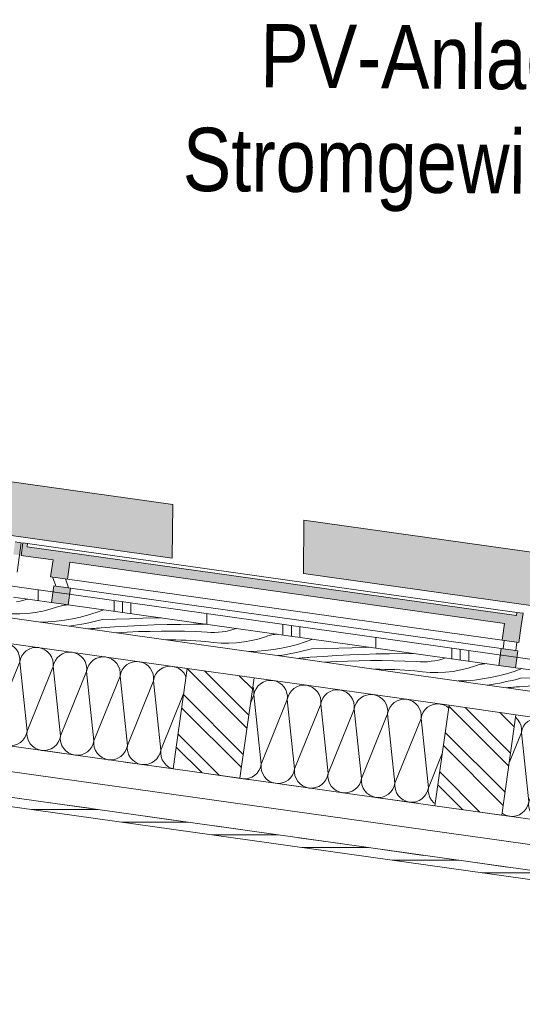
# Model space of a CAD drawing. Header units: metres. Extents: x 0 to 334, y 0 to 60.
# Tile 66 of 72: x 114.47 to 115.66, y 16.48 to 18.81. Entities that reach past the tile are written whole.
import ezdxf

# ---------------------------------------------------------------- set-up
doc = ezdxf.new("R2010")
doc.units = ezdxf.units.M
doc.header["$MEASUREMENT"] = 0
doc.linetypes.add('Strichlinie eng', pattern=[0.115, 0.075, -0.04])
for name, color, linetype in [('Neubau_0', 7, 'Continuous'), ('Neubau_24 Dachhaut', 7, 'Continuous'), ('Neubau_25 Dachsparren', 7, 'Continuous'), ('Neubau_70 Entwässerung_Regenwasser', 7, 'Continuous'), ('Neubau_90 Allgemein Beschriftung', 7, 'Continuous'), ('Neubau_@RL_500 Einrichtung', 7, 'Continuous')]:
    doc.layers.add(name, color=color, linetype=linetype)
doc.styles.add('ERSTELLTER_STIL_1', font='ARIALN.TTF')
pattern_1 = [(90, (111.53342, 12.92067), (-0.4, 0), []), (90, (111.51342, 12.92067), (-0.4, 0), []), (90, (111.49342, 12.92067), (-0.4, 0), []), (90, (111.71342, 13.92067), (-0.2, 0), [])]
pattern_2 = [(135, (111.51342, 12.92067), (0.053033, 0.053033), []), (135, (111.495744, 12.90299), (0.053033, 0.053033), [])]

# ---------------------------------------------------------------- blocks, each defined once
blk = doc.blocks.new('*X50', base_point=(111.5134, 12.9207))
at = {"layer": 'Neubau_24 Dachhaut', "color": 8, "linetype": 'Continuous', "lineweight": 9}
for p, q in [((114.4066, 17.3275), (114.403, 17.3242)), ((114.4133, 17.3316), (114.4066, 17.3275)), ((114.4207, 17.3343), (114.4133, 17.3316)), ((114.4284, 17.3355), (114.4207, 17.3343)), ((114.4362, 17.3352), (114.4284, 17.3355)), ((114.4439, 17.3333), (114.4362, 17.3352)), ((114.451, 17.33), (114.4439, 17.3333)), ((114.4573, 17.3254), (114.451, 17.33)), ((114.4626, 17.3196), (114.4573, 17.3254)), ((114.4667, 17.3129), (114.4626, 17.3196)), ((114.4858, 17.3164), (114.4801, 17.3111)), ((114.4925, 17.3204), (114.4858, 17.3164)), ((114.4999, 17.3231), (114.4925, 17.3204)), ((114.5076, 17.3244), (114.4999, 17.3231)), ((114.5155, 17.324), (114.5076, 17.3244)), ((114.5231, 17.3222), (114.5155, 17.324)), ((114.5302, 17.3189), (114.5231, 17.3222)), ((114.5365, 17.3143), (114.5302, 17.3189)), ((114.5418, 17.3085), (114.5365, 17.3143)), ((114.5869, 17.3132), (114.5791, 17.312)), ((114.5947, 17.3129), (114.5869, 17.3132)), ((114.4703, 17.29), (114.4084, 17.1371)), ((114.4694, 17.3056), (114.4667, 17.3129)), ((114.4706, 17.2978), (114.4694, 17.3056)), ((114.4703, 17.29), (114.4706, 17.2978)), ((114.4721, 17.2976), (114.4703, 17.29)), ((114.4703, 17.29), (114.4876, 17.126)), ((114.4754, 17.3047), (114.4721, 17.2976)), ((114.4801, 17.3111), (114.4754, 17.3047)), ((114.5459, 17.3018), (114.5418, 17.3085)), ((114.5486, 17.2944), (114.5459, 17.3018)), ((114.5498, 17.2867), (114.5486, 17.2944)), ((114.5547, 17.2936), (114.5514, 17.2865)), ((114.5593, 17.2999), (114.5547, 17.2936)), ((114.565, 17.3052), (114.5593, 17.2999)), ((114.5717, 17.3093), (114.565, 17.3052)), ((114.5791, 17.312), (114.5717, 17.3093)), ((114.6023, 17.3111), (114.5947, 17.3129)), ((114.6094, 17.3078), (114.6023, 17.3111)), ((114.6158, 17.3031), (114.6094, 17.3078)), ((114.6211, 17.2974), (114.6158, 17.3031)), ((114.6251, 17.2907), (114.6211, 17.2974)), ((114.6278, 17.2833), (114.6251, 17.2907)), ((114.6443, 17.2941), (114.6385, 17.2888)), ((114.651, 17.2982), (114.6443, 17.2941)), ((114.6583, 17.3009), (114.651, 17.2982)), ((114.6661, 17.3021), (114.6583, 17.3009)), ((114.6739, 17.3018), (114.6661, 17.3021)), ((114.6815, 17.2999), (114.6739, 17.3018)), ((114.6886, 17.2966), (114.6815, 17.2999)), ((114.695, 17.292), (114.6886, 17.2966)), ((114.7003, 17.2862), (114.695, 17.292)), ((114.7375, 17.2897), (114.7302, 17.287)), ((114.7453, 17.291), (114.7375, 17.2897)), ((114.7531, 17.2906), (114.7453, 17.291)), ((114.7608, 17.2888), (114.7531, 17.2906)), ((114.5495, 17.2789), (114.4876, 17.126)), ((114.5495, 17.2789), (114.5498, 17.2867)), ((114.5514, 17.2865), (114.5495, 17.2789)), ((114.5495, 17.2789), (114.5669, 17.1148)), ((114.6287, 17.2677), (114.5669, 17.1148)), ((114.6291, 17.2756), (114.6278, 17.2833)), ((114.6287, 17.2677), (114.6291, 17.2756)), ((114.6306, 17.2753), (114.6287, 17.2677)), ((114.6287, 17.2677), (114.6461, 17.1037)), ((114.6339, 17.2825), (114.6306, 17.2753)), ((114.6385, 17.2888), (114.6339, 17.2825)), ((114.7044, 17.2795), (114.7003, 17.2862)), ((114.7071, 17.2722), (114.7044, 17.2795)), ((114.7083, 17.2644), (114.7071, 17.2722)), ((114.7131, 17.2713), (114.7098, 17.2642)), ((114.7177, 17.2777), (114.7131, 17.2713)), ((114.7235, 17.283), (114.7177, 17.2777)), ((114.7302, 17.287), (114.7235, 17.283)), ((114.7679, 17.2855), (114.7608, 17.2888)), ((114.7742, 17.2809), (114.7679, 17.2855)), ((114.7795, 17.2751), (114.7742, 17.2809)), ((114.7836, 17.2684), (114.7795, 17.2751)), ((114.7863, 17.261), (114.7836, 17.2684)), ((114.7969, 17.2665), (114.7923, 17.2602)), ((114.8027, 17.2718), (114.7969, 17.2665)), ((114.8094, 17.2759), (114.8027, 17.2718)), ((114.8168, 17.2786), (114.8094, 17.2759)), ((114.8245, 17.2798), (114.8168, 17.2786)), ((114.8324, 17.2795), (114.8245, 17.2798)), ((114.84, 17.2776), (114.8324, 17.2795)), ((114.8471, 17.2744), (114.84, 17.2776)), ((114.8534, 17.2697), (114.8471, 17.2744)), ((114.8587, 17.264), (114.8534, 17.2697)), ((114.3948, 17.2659), (114.4084, 17.1371)), ((114.708, 17.2566), (114.6461, 17.1037)), ((114.708, 17.2566), (114.7083, 17.2644)), ((114.7098, 17.2642), (114.708, 17.2566)), ((114.708, 17.2566), (114.7253, 17.0926)), ((114.7872, 17.2455), (114.7253, 17.0926)), ((114.7875, 17.2533), (114.7863, 17.261)), ((114.7872, 17.2455), (114.7875, 17.2533)), ((114.789, 17.2531), (114.7872, 17.2455)), ((114.7872, 17.2455), (114.8045, 17.0814)), ((114.7923, 17.2602), (114.789, 17.2531)), ((114.8628, 17.2573), (114.8587, 17.264)), ((114.864, 17.254), (114.8628, 17.2573)), ((114.8585, 17.2148), (114.8045, 17.0814)), ((114.4033, 17.1224), (114.4066, 17.1295)), ((114.4066, 17.1295), (114.4084, 17.1371)), ((114.4084, 17.1371), (114.4081, 17.1293)), ((114.4081, 17.1293), (114.4093, 17.1215)), ((114.3719, 17.1029), (114.3788, 17.104)), ((114.3788, 17.104), (114.3862, 17.1067)), ((114.3862, 17.1067), (114.3929, 17.1107)), ((114.3929, 17.1107), (114.3986, 17.116)), ((114.3986, 17.116), (114.4033, 17.1224)), ((114.4093, 17.1215), (114.412, 17.1142)), ((114.412, 17.1142), (114.4161, 17.1075)), ((114.4161, 17.1075), (114.4214, 17.1017)), ((114.4721, 17.0996), (114.4779, 17.1049)), ((114.4779, 17.1049), (114.4825, 17.1112)), ((114.4825, 17.1112), (114.4858, 17.1184)), ((114.4858, 17.1184), (114.4876, 17.126)), ((114.4876, 17.126), (114.4873, 17.1181)), ((114.4873, 17.1181), (114.4885, 17.1104)), ((114.4885, 17.1104), (114.4912, 17.103)), ((114.5617, 17.1001), (114.565, 17.1072)), ((114.565, 17.1072), (114.5669, 17.1148)), ((114.5669, 17.1148), (114.5665, 17.107)), ((114.5665, 17.107), (114.5677, 17.0993)), ((114.6442, 17.0961), (114.6461, 17.1037)), ((114.6461, 17.1037), (114.6458, 17.0959)), ((114.4214, 17.1017), (114.4277, 17.0971)), ((114.4277, 17.0971), (114.4348, 17.0938)), ((114.4348, 17.0938), (114.4425, 17.0919)), ((114.4425, 17.0919), (114.4503, 17.0916)), ((114.4503, 17.0916), (114.458, 17.0928)), ((114.458, 17.0928), (114.4654, 17.0955)), ((114.4654, 17.0955), (114.4721, 17.0996)), ((114.4912, 17.103), (114.4953, 17.0963)), ((114.4953, 17.0963), (114.5006, 17.0906)), ((114.5006, 17.0906), (114.5069, 17.0859)), ((114.5069, 17.0859), (114.5141, 17.0826)), ((114.5141, 17.0826), (114.5217, 17.0808)), ((114.5217, 17.0808), (114.5295, 17.0805)), ((114.5295, 17.0805), (114.5373, 17.0817)), ((114.5373, 17.0817), (114.5446, 17.0844)), ((114.5446, 17.0844), (114.5513, 17.0885)), ((114.5513, 17.0885), (114.5571, 17.0938)), ((114.5571, 17.0938), (114.5617, 17.1001)), ((114.5677, 17.0993), (114.5704, 17.0919)), ((114.5704, 17.0919), (114.5745, 17.0852)), ((114.5745, 17.0852), (114.5798, 17.0794)), ((114.6305, 17.0773), (114.6363, 17.0826)), ((114.6363, 17.0826), (114.6409, 17.089)), ((114.6409, 17.089), (114.6442, 17.0961)), ((114.6458, 17.0959), (114.647, 17.0881)), ((114.647, 17.0881), (114.6497, 17.0808)), ((114.6497, 17.0808), (114.6537, 17.0741)), ((114.7202, 17.0778), (114.7234, 17.085)), ((114.7234, 17.085), (114.7253, 17.0926)), ((114.7253, 17.0926), (114.725, 17.0847)), ((114.725, 17.0847), (114.7262, 17.077)), ((114.8027, 17.0738), (114.8045, 17.0814)), ((114.8045, 17.0814), (114.8042, 17.0736)), ((114.5798, 17.0794), (114.5862, 17.0748)), ((114.5862, 17.0748), (114.5933, 17.0715)), ((114.5933, 17.0715), (114.6009, 17.0697)), ((114.6009, 17.0697), (114.6087, 17.0693)), ((114.6087, 17.0693), (114.6165, 17.0706)), ((114.6165, 17.0706), (114.6238, 17.0732)), ((114.6238, 17.0732), (114.6305, 17.0773)), ((114.6537, 17.0741), (114.6591, 17.0683)), ((114.6591, 17.0683), (114.6654, 17.0637)), ((114.6654, 17.0637), (114.6725, 17.0604)), ((114.6725, 17.0604), (114.6801, 17.0585)), ((114.6801, 17.0585), (114.688, 17.0582)), ((114.688, 17.0582), (114.6957, 17.0594)), ((114.6957, 17.0594), (114.7031, 17.0621)), ((114.7031, 17.0621), (114.7098, 17.0662)), ((114.7098, 17.0662), (114.7155, 17.0715)), ((114.7155, 17.0715), (114.7202, 17.0778)), ((114.7262, 17.077), (114.7289, 17.0696)), ((114.7289, 17.0696), (114.733, 17.0629)), ((114.733, 17.0629), (114.7383, 17.0572)), ((114.7383, 17.0572), (114.7446, 17.0525)), ((114.789, 17.0551), (114.7947, 17.0604)), ((114.7947, 17.0604), (114.7994, 17.0667)), ((114.7994, 17.0667), (114.8027, 17.0738)), ((114.8042, 17.0736), (114.8054, 17.0659)), ((114.8054, 17.0659), (114.8081, 17.0585)), ((114.8081, 17.0585), (114.8122, 17.0518)), ((114.7446, 17.0525), (114.7517, 17.0492)), ((114.7517, 17.0492), (114.7593, 17.0474)), ((114.7593, 17.0474), (114.7672, 17.0471)), ((114.7672, 17.0471), (114.7749, 17.0483)), ((114.7749, 17.0483), (114.7823, 17.051)), ((114.7823, 17.051), (114.789, 17.0551)), ((114.8122, 17.0518), (114.8175, 17.046)), ((114.8175, 17.046), (114.8238, 17.0414)), ((114.8238, 17.0414), (114.8309, 17.0381)), ((114.8309, 17.0381), (114.8336, 17.0375))]:
    blk.add_line(p, q, dxfattribs=at)
blk = doc.blocks.new('*X51', base_point=(111.5134, 12.9207))
at = {"layer": 'Neubau_24 Dachhaut', "color": 8, "linetype": 'Continuous', "lineweight": 9}
for p, q in [((115.0544, 17.2452), (115.0471, 17.2425)), ((115.0622, 17.2464), (115.0544, 17.2452)), ((115.07, 17.2461), (115.0622, 17.2464)), ((115.0776, 17.2442), (115.07, 17.2461)), ((115.0848, 17.2409), (115.0776, 17.2442)), ((115.024, 17.2276), (115.0224, 17.2317)), ((115.0252, 17.2199), (115.024, 17.2276)), ((115.0248, 17.2121), (115.0252, 17.2199)), ((115.03, 17.2268), (115.0267, 17.2197)), ((115.0346, 17.2331), (115.03, 17.2268)), ((115.0404, 17.2384), (115.0346, 17.2331)), ((115.0471, 17.2425), (115.0404, 17.2384)), ((115.0911, 17.2363), (115.0848, 17.2409)), ((115.0964, 17.2306), (115.0911, 17.2363)), ((115.1005, 17.2239), (115.0964, 17.2306)), ((115.1032, 17.2165), (115.1005, 17.2239)), ((115.1138, 17.222), (115.1092, 17.2157)), ((115.1196, 17.2273), (115.1138, 17.222)), ((115.1263, 17.2314), (115.1196, 17.2273)), ((115.1337, 17.2341), (115.1263, 17.2314)), ((115.1414, 17.2353), (115.1337, 17.2341)), ((115.1492, 17.235), (115.1414, 17.2353)), ((115.1569, 17.2331), (115.1492, 17.235)), ((115.164, 17.2298), (115.1569, 17.2331)), ((115.1703, 17.2252), (115.164, 17.2298)), ((115.1756, 17.2194), (115.1703, 17.2252)), ((115.2055, 17.2202), (115.1988, 17.2162)), ((115.2129, 17.2229), (115.2055, 17.2202)), ((115.2206, 17.2242), (115.2129, 17.2229)), ((115.2285, 17.2238), (115.2206, 17.2242)), ((115.2361, 17.222), (115.2285, 17.2238)), ((115.2432, 17.2187), (115.2361, 17.222)), ((115.0248, 17.2121), (115.0169, 17.1925)), ((115.0267, 17.2197), (115.0248, 17.2121)), ((115.0248, 17.2121), (115.0422, 17.048)), ((115.1041, 17.2009), (115.0422, 17.048)), ((115.1044, 17.2088), (115.1032, 17.2165)), ((115.1041, 17.2009), (115.1044, 17.2088)), ((115.1059, 17.2085), (115.1041, 17.2009)), ((115.1041, 17.2009), (115.1214, 17.0369)), ((115.1092, 17.2157), (115.1059, 17.2085)), ((115.1797, 17.2127), (115.1756, 17.2194)), ((115.1824, 17.2054), (115.1797, 17.2127)), ((115.1836, 17.1976), (115.1824, 17.2054)), ((115.1833, 17.1898), (115.1836, 17.1976)), ((115.1851, 17.1974), (115.1833, 17.1898)), ((115.1884, 17.2045), (115.1851, 17.1974)), ((115.1931, 17.2109), (115.1884, 17.2045)), ((115.1988, 17.2162), (115.1931, 17.2109)), ((115.2495, 17.2141), (115.2432, 17.2187)), ((115.2548, 17.2083), (115.2495, 17.2141)), ((115.2589, 17.2016), (115.2548, 17.2083)), ((115.2616, 17.1942), (115.2589, 17.2016)), ((115.2723, 17.1997), (115.2676, 17.1934)), ((115.278, 17.205), (115.2723, 17.1997)), ((115.2847, 17.2091), (115.278, 17.205)), ((115.2921, 17.2118), (115.2847, 17.2091)), ((115.2998, 17.213), (115.2921, 17.2118)), ((115.3077, 17.2127), (115.2998, 17.213)), ((115.3153, 17.2108), (115.3077, 17.2127)), ((115.3224, 17.2075), (115.3153, 17.2108)), ((115.3287, 17.2029), (115.3224, 17.2075)), ((115.3341, 17.1972), (115.3287, 17.2029)), ((115.3381, 17.1905), (115.3341, 17.1972)), ((115.364, 17.198), (115.3573, 17.1939)), ((115.3713, 17.2007), (115.364, 17.198)), ((115.3791, 17.2019), (115.3713, 17.2007)), ((115.3869, 17.2016), (115.3791, 17.2019)), ((115.3945, 17.1997), (115.3869, 17.2016)), ((115.4016, 17.1964), (115.3945, 17.1997)), ((115.1833, 17.1898), (115.1214, 17.0369)), ((115.1833, 17.1898), (115.2006, 17.0258)), ((115.2625, 17.1786), (115.2006, 17.0258)), ((115.2628, 17.1865), (115.2616, 17.1942)), ((115.2625, 17.1786), (115.2628, 17.1865)), ((115.2644, 17.1863), (115.2625, 17.1786)), ((115.2625, 17.1786), (115.2798, 17.0146)), ((115.2676, 17.1934), (115.2644, 17.1863)), ((115.3408, 17.1831), (115.3381, 17.1905)), ((115.3421, 17.1754), (115.3408, 17.1831)), ((115.3417, 17.1675), (115.3421, 17.1754)), ((115.3436, 17.1751), (115.3417, 17.1675)), ((115.3469, 17.1823), (115.3436, 17.1751)), ((115.3515, 17.1886), (115.3469, 17.1823)), ((115.3573, 17.1939), (115.3515, 17.1886)), ((115.408, 17.1918), (115.4016, 17.1964)), ((115.4133, 17.186), (115.408, 17.1918)), ((115.4174, 17.1793), (115.4133, 17.186)), ((115.4201, 17.172), (115.4174, 17.1793)), ((115.4307, 17.1774), (115.4261, 17.1711)), ((115.4365, 17.1828), (115.4307, 17.1774)), ((115.4432, 17.1868), (115.4365, 17.1828)), ((115.4505, 17.1895), (115.4432, 17.1868)), ((115.4583, 17.1908), (115.4505, 17.1895)), ((115.4661, 17.1904), (115.4583, 17.1908)), ((115.4737, 17.1886), (115.4661, 17.1904)), ((115.4809, 17.1853), (115.4737, 17.1886)), ((115.4862, 17.1813), (115.4809, 17.1853)), ((115.3417, 17.1675), (115.2798, 17.0146)), ((115.3417, 17.1675), (115.3591, 17.0035)), ((115.4209, 17.1564), (115.3591, 17.0035)), ((115.4213, 17.1642), (115.4201, 17.172)), ((115.4209, 17.1564), (115.4213, 17.1642)), ((115.4228, 17.164), (115.4209, 17.1564)), ((115.4209, 17.1564), (115.4383, 16.9924)), ((115.4261, 17.1711), (115.4228, 17.164)), ((115.4711, 17.0734), (115.4383, 16.9924)), ((115.037, 17.0333), (115.0403, 17.0404)), ((115.0403, 17.0404), (115.0422, 17.048)), ((115.0422, 17.048), (115.0419, 17.0402)), ((115.0419, 17.0402), (115.0431, 17.0325)), ((115.1196, 17.0293), (115.1214, 17.0369)), ((115.1214, 17.0369), (115.1211, 17.0291)), ((114.992, 17.0152), (114.997, 17.014)), ((114.997, 17.014), (115.0048, 17.0137)), ((115.0048, 17.0137), (115.0126, 17.0149)), ((115.0126, 17.0149), (115.0199, 17.0176)), ((115.0199, 17.0176), (115.0266, 17.0217)), ((115.0266, 17.0217), (115.0324, 17.027)), ((115.0324, 17.027), (115.037, 17.0333)), ((115.0431, 17.0325), (115.0458, 17.0251)), ((115.0458, 17.0251), (115.0498, 17.0184)), ((115.0498, 17.0184), (115.0552, 17.0126)), ((115.0552, 17.0126), (115.0615, 17.008)), ((115.0992, 17.0064), (115.1059, 17.0105)), ((115.1059, 17.0105), (115.1116, 17.0158)), ((115.1116, 17.0158), (115.1163, 17.0222)), ((115.1163, 17.0222), (115.1196, 17.0293)), ((115.1211, 17.0291), (115.1223, 17.0213)), ((115.1223, 17.0213), (115.125, 17.014)), ((115.125, 17.014), (115.1291, 17.0073)), ((115.1909, 17.0047), (115.1955, 17.011)), ((115.1955, 17.011), (115.1988, 17.0182)), ((115.1988, 17.0182), (115.2006, 17.0258)), ((115.2006, 17.0258), (115.2003, 17.0179)), ((115.2003, 17.0179), (115.2015, 17.0102)), ((115.2015, 17.0102), (115.2042, 17.0028)), ((115.278, 17.007), (115.2798, 17.0146)), ((115.2798, 17.0146), (115.2795, 17.0068)), ((115.0615, 17.008), (115.0686, 17.0047)), ((115.0686, 17.0047), (115.0762, 17.0029)), ((115.0762, 17.0029), (115.0841, 17.0025)), ((115.0841, 17.0025), (115.0918, 17.0037)), ((115.0918, 17.0037), (115.0992, 17.0064)), ((115.1291, 17.0073), (115.1344, 17.0015)), ((115.1344, 17.0015), (115.1407, 16.9969)), ((115.1407, 16.9969), (115.1478, 16.9936)), ((115.1478, 16.9936), (115.1554, 16.9917)), ((115.1554, 16.9917), (115.1633, 16.9914)), ((115.1633, 16.9914), (115.171, 16.9926)), ((115.171, 16.9926), (115.1784, 16.9953)), ((115.1784, 16.9953), (115.1851, 16.9994)), ((115.1851, 16.9994), (115.1909, 17.0047)), ((115.2042, 17.0028), (115.2083, 16.9961)), ((115.2083, 16.9961), (115.2136, 16.9904)), ((115.2136, 16.9904), (115.2199, 16.9857)), ((115.2576, 16.9842), (115.2643, 16.9883)), ((115.2643, 16.9883), (115.2701, 16.9936)), ((115.2701, 16.9936), (115.2747, 16.9999)), ((115.2747, 16.9999), (115.278, 17.007)), ((115.2795, 17.0068), (115.2807, 16.9991)), ((115.2807, 16.9991), (115.2834, 16.9917)), ((115.2834, 16.9917), (115.2875, 16.985)), ((115.3493, 16.9824), (115.3539, 16.9888)), ((115.3539, 16.9888), (115.3572, 16.9959)), ((115.3572, 16.9959), (115.3591, 17.0035)), ((115.3591, 17.0035), (115.3587, 16.9957)), ((115.3587, 16.9957), (115.36, 16.9879)), ((115.36, 16.9879), (115.3627, 16.9806)), ((115.4364, 16.9848), (115.4383, 16.9924)), ((115.4383, 16.9924), (115.438, 16.9845)), ((115.2199, 16.9857), (115.227, 16.9824)), ((115.227, 16.9824), (115.2347, 16.9806)), ((115.2347, 16.9806), (115.2425, 16.9803)), ((115.2425, 16.9803), (115.2503, 16.9815)), ((115.2503, 16.9815), (115.2576, 16.9842)), ((115.2875, 16.985), (115.2928, 16.9792)), ((115.2928, 16.9792), (115.2992, 16.9746)), ((115.2992, 16.9746), (115.3063, 16.9713)), ((115.3063, 16.9713), (115.3139, 16.9695)), ((115.3139, 16.9695), (115.3217, 16.9691)), ((115.3217, 16.9691), (115.3295, 16.9703)), ((115.3295, 16.9703), (115.3368, 16.973)), ((115.3368, 16.973), (115.3435, 16.9771)), ((115.3435, 16.9771), (115.3493, 16.9824)), ((115.3627, 16.9806), (115.3667, 16.9739)), ((115.3667, 16.9739), (115.372, 16.9681)), ((115.372, 16.9681), (115.3784, 16.9635)), ((115.3784, 16.9635), (115.3855, 16.9602)), ((115.4161, 16.9619), (115.4228, 16.966)), ((115.4228, 16.966), (115.4285, 16.9713)), ((115.4285, 16.9713), (115.4331, 16.9776)), ((115.4331, 16.9776), (115.4364, 16.9848)), ((115.438, 16.9845), (115.4392, 16.9768)), ((115.4392, 16.9768), (115.4419, 16.9694)), ((115.4419, 16.9694), (115.446, 16.9627)), ((115.3855, 16.9602), (115.3931, 16.9583)), ((115.3931, 16.9583), (115.4009, 16.958)), ((115.4009, 16.958), (115.4087, 16.9592)), ((115.4087, 16.9592), (115.4161, 16.9619)), ((115.446, 16.9627), (115.4513, 16.957)), ((115.4513, 16.957), (115.4544, 16.9547))]:
    blk.add_line(p, q, dxfattribs=at)
blk = doc.blocks.new('*X52', base_point=(111.5134, 12.9207))
at = {"layer": 'Neubau_24 Dachhaut', "color": 8, "linetype": 'Continuous', "lineweight": 9}
for p, q in [((115.6456, 17.1584), (115.6447, 17.1591)), ((115.6509, 17.1526), (115.6456, 17.1584)), ((115.655, 17.1459), (115.6509, 17.1526)), ((115.6808, 17.1534), (115.6741, 17.1494)), ((115.6882, 17.1561), (115.6808, 17.1534)), ((115.696, 17.1573), (115.6882, 17.1561)), ((115.7038, 17.157), (115.696, 17.1573)), ((115.7114, 17.1552), (115.7038, 17.157)), ((115.7185, 17.1519), (115.7114, 17.1552)), ((115.7249, 17.1473), (115.7185, 17.1519)), ((115.6577, 17.1386), (115.655, 17.1459)), ((115.6589, 17.1308), (115.6577, 17.1386)), ((115.6586, 17.123), (115.6589, 17.1308)), ((115.6605, 17.1306), (115.6586, 17.123)), ((115.6638, 17.1377), (115.6605, 17.1306)), ((115.6684, 17.144), (115.6638, 17.1377)), ((115.6741, 17.1494), (115.6684, 17.144)), ((115.7302, 17.1415), (115.7249, 17.1473)), ((115.7342, 17.1348), (115.7302, 17.1415)), ((115.7369, 17.1274), (115.7342, 17.1348)), ((115.7382, 17.1197), (115.7369, 17.1274)), ((115.743, 17.1266), (115.7397, 17.1195)), ((115.7476, 17.1329), (115.743, 17.1266)), ((115.7534, 17.1382), (115.7476, 17.1329)), ((115.7601, 17.1423), (115.7534, 17.1382)), ((115.7674, 17.145), (115.7601, 17.1423)), ((115.7752, 17.1462), (115.7674, 17.145)), ((115.783, 17.1459), (115.7752, 17.1462)), ((115.7906, 17.144), (115.783, 17.1459)), ((115.7977, 17.1407), (115.7906, 17.144)), ((115.8041, 17.1361), (115.7977, 17.1407)), ((115.8094, 17.1304), (115.8041, 17.1361)), ((115.8135, 17.1237), (115.8094, 17.1304)), ((115.8326, 17.1271), (115.8268, 17.1218)), ((115.8393, 17.1312), (115.8326, 17.1271)), ((115.8466, 17.1339), (115.8393, 17.1312)), ((115.8544, 17.1351), (115.8466, 17.1339)), ((115.8622, 17.1348), (115.8544, 17.1351)), ((115.8699, 17.1329), (115.8622, 17.1348)), ((115.877, 17.1296), (115.8699, 17.1329)), ((115.8833, 17.125), (115.877, 17.1296)), ((115.6586, 17.123), (115.6295, 17.0511)), ((115.6586, 17.123), (115.676, 16.959)), ((115.7378, 17.1118), (115.676, 16.959)), ((115.7378, 17.1118), (115.7382, 17.1197)), ((115.7397, 17.1195), (115.7378, 17.1118)), ((115.7378, 17.1118), (115.7552, 16.9478)), ((115.8162, 17.1163), (115.8135, 17.1237)), ((115.8174, 17.1085), (115.8162, 17.1163)), ((115.8171, 17.1007), (115.8174, 17.1085)), ((115.8189, 17.1083), (115.8171, 17.1007)), ((115.8222, 17.1154), (115.8189, 17.1083)), ((115.8268, 17.1218), (115.8222, 17.1154)), ((115.8886, 17.1192), (115.8833, 17.125)), ((115.8927, 17.1125), (115.8886, 17.1192)), ((115.8954, 17.1052), (115.8927, 17.1125)), ((115.8966, 17.0974), (115.8954, 17.1052)), ((115.9014, 17.1043), (115.8981, 17.0972)), ((115.906, 17.1106), (115.9014, 17.1043)), ((115.9118, 17.116), (115.906, 17.1106)), ((115.9185, 17.12), (115.9118, 17.116)), ((115.9259, 17.1227), (115.9185, 17.12)), ((115.9336, 17.1239), (115.9259, 17.1227)), ((115.9415, 17.1236), (115.9336, 17.1239)), ((115.9491, 17.1218), (115.9415, 17.1236)), ((115.9562, 17.1185), (115.9491, 17.1218)), ((115.9625, 17.1139), (115.9562, 17.1185)), ((115.9678, 17.1081), (115.9625, 17.1139)), ((115.9719, 17.1014), (115.9678, 17.1081)), ((115.991, 17.1048), (115.9853, 17.0995)), ((115.9977, 17.1089), (115.991, 17.1048)), ((116.0051, 17.1116), (115.9977, 17.1089)), ((116.0128, 17.1128), (116.0051, 17.1116)), ((116.0207, 17.1125), (116.0128, 17.1128)), ((116.0283, 17.1106), (116.0207, 17.1125)), ((116.0354, 17.1073), (116.0283, 17.1106)), ((116.0417, 17.1027), (116.0354, 17.1073)), ((115.8171, 17.1007), (115.7552, 16.9478)), ((115.8171, 17.1007), (115.8344, 16.9367)), ((115.8963, 17.0896), (115.8344, 16.9367)), ((115.8963, 17.0896), (115.8966, 17.0974)), ((115.8981, 17.0972), (115.8963, 17.0896)), ((115.8963, 17.0896), (115.9136, 16.9256)), ((115.9746, 17.094), (115.9719, 17.1014)), ((115.9758, 17.0863), (115.9746, 17.094)), ((115.9755, 17.0784), (115.9758, 17.0863)), ((115.9773, 17.0861), (115.9755, 17.0784)), ((115.9806, 17.0932), (115.9773, 17.0861)), ((115.9853, 17.0995), (115.9806, 17.0932)), ((116.0471, 17.097), (116.0417, 17.1027)), ((116.0511, 17.0903), (116.0471, 17.097)), ((116.0538, 17.0829), (116.0511, 17.0903)), ((116.055, 17.0751), (116.0538, 17.0829)), ((116.0599, 17.082), (116.0566, 17.0749)), ((116.0645, 17.0884), (116.0599, 17.082)), ((116.0703, 17.0937), (116.0645, 17.0884)), ((116.077, 17.0978), (116.0703, 17.0937)), ((116.0843, 17.1005), (116.077, 17.0978)), ((116.0921, 17.1017), (116.0843, 17.1005)), ((116.0999, 17.1014), (116.0921, 17.1017)), ((116.1072, 17.0996), (116.0999, 17.1014)), ((115.9755, 17.0784), (115.9136, 16.9256)), ((115.9755, 17.0784), (115.9928, 16.9144)), ((116.0547, 17.0673), (115.9928, 16.9144)), ((116.0547, 17.0673), (116.055, 17.0751)), ((116.0566, 17.0749), (116.0547, 17.0673)), ((116.0547, 17.0673), (116.0721, 16.9033)), ((115.6662, 16.9379), (115.6708, 16.9442)), ((115.6708, 16.9442), (115.6741, 16.9513)), ((115.6741, 16.9513), (115.676, 16.959)), ((115.676, 16.959), (115.6756, 16.9511)), ((115.6756, 16.9511), (115.6768, 16.9434)), ((115.6768, 16.9434), (115.6795, 16.936)), ((115.75, 16.9331), (115.7533, 16.9402)), ((115.7533, 16.9402), (115.7552, 16.9478)), ((115.7552, 16.9478), (115.7549, 16.94)), ((115.6128, 16.9324), (115.616, 16.9301)), ((115.616, 16.9301), (115.6232, 16.9268)), ((115.6232, 16.9268), (115.6308, 16.9249)), ((115.6308, 16.9249), (115.6386, 16.9246)), ((115.6386, 16.9246), (115.6464, 16.9258)), ((115.6464, 16.9258), (115.6537, 16.9285)), ((115.6537, 16.9285), (115.6604, 16.9326)), ((115.6604, 16.9326), (115.6662, 16.9379)), ((115.6795, 16.936), (115.6836, 16.9293)), ((115.6836, 16.9293), (115.6889, 16.9236)), ((115.6889, 16.9236), (115.6953, 16.9189)), ((115.6953, 16.9189), (115.7024, 16.9156)), ((115.7256, 16.9147), (115.7329, 16.9174)), ((115.7329, 16.9174), (115.7396, 16.9215)), ((115.7396, 16.9215), (115.7454, 16.9268)), ((115.7454, 16.9268), (115.75, 16.9331)), ((115.7549, 16.94), (115.7561, 16.9323)), ((115.7561, 16.9323), (115.7588, 16.9249)), ((115.7588, 16.9249), (115.7628, 16.9182)), ((115.7628, 16.9182), (115.7682, 16.9124)), ((115.8246, 16.9156), (115.8293, 16.922)), ((115.8293, 16.922), (115.8325, 16.9291)), ((115.8325, 16.9291), (115.8344, 16.9367)), ((115.8344, 16.9367), (115.8341, 16.9289)), ((115.8341, 16.9289), (115.8353, 16.9211)), ((115.8353, 16.9211), (115.838, 16.9138)), ((115.9085, 16.9108), (115.9118, 16.9179)), ((115.9118, 16.9179), (115.9136, 16.9256)), ((115.9136, 16.9256), (115.9133, 16.9177)), ((115.9133, 16.9177), (115.9145, 16.91)), ((116.0836, 16.9319), (116.0721, 16.9033)), ((115.7024, 16.9156), (115.71, 16.9138)), ((115.71, 16.9138), (115.7178, 16.9135)), ((115.7178, 16.9135), (115.7256, 16.9147)), ((115.7682, 16.9124), (115.7745, 16.9078)), ((115.7745, 16.9078), (115.7816, 16.9045)), ((115.7816, 16.9045), (115.7892, 16.9027)), ((115.7892, 16.9027), (115.7971, 16.9023)), ((115.7971, 16.9023), (115.8048, 16.9035)), ((115.8048, 16.9035), (115.8122, 16.9062)), ((115.8122, 16.9062), (115.8189, 16.9103)), ((115.8189, 16.9103), (115.8246, 16.9156)), ((115.838, 16.9138), (115.8421, 16.9071)), ((115.8421, 16.9071), (115.8474, 16.9013)), ((115.8474, 16.9013), (115.8537, 16.8967)), ((115.8537, 16.8967), (115.8608, 16.8934)), ((115.884, 16.8924), (115.8914, 16.8951)), ((115.8914, 16.8951), (115.8981, 16.8992)), ((115.8981, 16.8992), (115.9038, 16.9045)), ((115.9038, 16.9045), (115.9085, 16.9108)), ((115.9145, 16.91), (115.9172, 16.9026)), ((115.9172, 16.9026), (115.9213, 16.8959)), ((115.9213, 16.8959), (115.9266, 16.8902)), ((115.9831, 16.8934), (115.9877, 16.8997)), ((115.9877, 16.8997), (115.991, 16.9068)), ((115.991, 16.9068), (115.9928, 16.9144)), ((115.9928, 16.9144), (115.9925, 16.9066)), ((115.9925, 16.9066), (115.9937, 16.8989)), ((115.9937, 16.8989), (115.9964, 16.8915)), ((116.0669, 16.8886), (116.0702, 16.8957)), ((116.0702, 16.8957), (116.0721, 16.9033)), ((116.0721, 16.9033), (116.0717, 16.8955)), ((116.0717, 16.8955), (116.0729, 16.8877)), ((115.8608, 16.8934), (115.8684, 16.8915)), ((115.8684, 16.8915), (115.8763, 16.8912)), ((115.8763, 16.8912), (115.884, 16.8924)), ((115.9266, 16.8902), (115.9329, 16.8855)), ((115.9329, 16.8855), (115.94, 16.8822)), ((115.94, 16.8822), (115.9477, 16.8804)), ((115.9477, 16.8804), (115.9555, 16.8801)), ((115.9555, 16.8801), (115.9632, 16.8813)), ((115.9632, 16.8813), (115.9706, 16.884)), ((115.9706, 16.884), (115.9773, 16.8881)), ((115.9773, 16.8881), (115.9831, 16.8934)), ((115.9964, 16.8915), (116.0005, 16.8848)), ((116.0005, 16.8848), (116.0058, 16.879)), ((116.0058, 16.879), (116.0121, 16.8744)), ((116.0121, 16.8744), (116.0193, 16.8711)), ((116.0193, 16.8711), (116.0269, 16.8693)), ((116.0425, 16.8701), (116.0498, 16.8728)), ((116.0498, 16.8728), (116.0565, 16.8769)), ((116.0565, 16.8769), (116.0623, 16.8822)), ((116.0623, 16.8822), (116.0669, 16.8886)), ((116.0729, 16.8877), (116.0756, 16.8804)), ((116.0756, 16.8804), (116.0763, 16.8794)), ((116.0269, 16.8693), (116.0347, 16.8689)), ((116.0347, 16.8689), (116.0425, 16.8701))]:
    blk.add_line(p, q, dxfattribs=at)
blk = doc.blocks.new('*X58', base_point=(111.5134, 12.9207))
at = {"layer": 'Neubau_24 Dachhaut', "color": 8, "linetype": 'Continuous', "lineweight": 9}
for p, q in [((114.4631, 17.432), (114.4717, 17.4338)), ((114.4717, 17.4338), (114.4802, 17.4361)), ((114.4802, 17.4361), (114.4886, 17.4389)), ((114.4887, 17.4048), (114.5068, 17.4069)), ((114.5068, 17.4069), (114.5247, 17.4102)), ((114.5247, 17.4102), (114.5423, 17.4146)), ((114.5423, 17.4146), (114.5596, 17.4202)), ((114.5596, 17.4202), (114.5627, 17.4212)), ((114.5627, 17.4212), (114.5658, 17.4221)), ((114.5658, 17.4221), (114.569, 17.4229)), ((114.569, 17.4229), (114.5721, 17.4236)), ((114.5721, 17.4236), (114.5753, 17.4242)), ((114.5753, 17.4242), (114.5785, 17.4247)), ((114.5785, 17.4247), (114.5817, 17.4251)), ((114.5817, 17.4251), (114.5849, 17.4253)), ((114.6513, 17.4069), (114.6329, 17.4012)), ((114.6694, 17.4135), (114.6513, 17.4069)), ((114.4524, 17.4042), (114.4705, 17.4039)), ((114.4705, 17.4039), (114.4887, 17.4048)), ((114.538, 17.3849), (114.5187, 17.3842)), ((114.5572, 17.3864), (114.538, 17.3849)), ((114.5763, 17.3889), (114.5572, 17.3864)), ((114.5954, 17.3921), (114.5763, 17.3889)), ((114.6142, 17.3962), (114.5954, 17.3921)), ((114.6329, 17.4012), (114.6142, 17.3962)), ((114.6369, 17.3833), (114.627, 17.3812)), ((114.6467, 17.3856), (114.6369, 17.3833)), ((114.6565, 17.388), (114.6467, 17.3856)), ((114.6662, 17.3905), (114.6565, 17.388)), ((114.6662, 17.3905), (114.6984, 17.3915)), ((114.6984, 17.3915), (114.7307, 17.3924)), ((114.7307, 17.3924), (114.763, 17.3933)), ((114.763, 17.3933), (114.7952, 17.3941)), ((114.7952, 17.3941), (114.8051, 17.3944)), ((114.5973, 17.376), (114.5873, 17.3745)), ((114.6072, 17.3776), (114.5973, 17.376)), ((114.6172, 17.3793), (114.6072, 17.3776)), ((114.627, 17.3812), (114.6172, 17.3793)), ((114.6328, 17.3681), (114.6366, 17.3685)), ((114.6366, 17.3685), (114.6404, 17.3688)), ((114.6404, 17.3688), (114.6443, 17.3691)), ((114.6443, 17.3691), (114.6481, 17.3694)), ((114.6481, 17.3694), (114.6519, 17.3697)), ((114.6519, 17.3697), (114.6557, 17.37)), ((114.6557, 17.37), (114.6596, 17.3703)), ((114.6596, 17.3703), (114.6634, 17.3706)), ((114.6634, 17.3706), (114.6946, 17.3729)), ((114.6946, 17.3729), (114.7258, 17.3747)), ((114.6977, 17.359), (114.7248, 17.3605)), ((114.7248, 17.3605), (114.7519, 17.3617)), ((114.7258, 17.3747), (114.7571, 17.3763)), ((114.7519, 17.3617), (114.779, 17.3624)), ((114.7571, 17.3763), (114.7884, 17.3775)), ((114.779, 17.3624), (114.8061, 17.3628)), ((114.7884, 17.3775), (114.8197, 17.3784)), ((114.8061, 17.3628), (114.8332, 17.3629)), ((114.8197, 17.3784), (114.851, 17.379)), ((114.8332, 17.3629), (114.8603, 17.3625)), ((114.851, 17.379), (114.8823, 17.3793)), ((114.8603, 17.3625), (114.8874, 17.3618)), ((114.8823, 17.3793), (114.9135, 17.3792)), ((114.8874, 17.3618), (114.9145, 17.3607)), ((114.9145, 17.3607), (114.9232, 17.3601)), ((114.9232, 17.3601), (114.932, 17.3599)), ((114.932, 17.3599), (114.9408, 17.3602)), ((114.9408, 17.3602), (114.9496, 17.3611)), ((114.9496, 17.3611), (114.9583, 17.3624)), ((114.9583, 17.3624), (114.9669, 17.3642)), ((114.9669, 17.3642), (114.9754, 17.3665)), ((114.9754, 17.3665), (114.9837, 17.3693)), ((114.8162, 17.3424), (114.8281, 17.3423)), ((114.8281, 17.3423), (114.84, 17.3421)), ((114.84, 17.3421), (114.8519, 17.3418)), ((114.8519, 17.3418), (114.8638, 17.3414)), ((114.8638, 17.3414), (114.8757, 17.3408)), ((114.8757, 17.3408), (114.8876, 17.3402)), ((114.8876, 17.3402), (114.8995, 17.3395)), ((114.8995, 17.3395), (114.9114, 17.3386)), ((114.9114, 17.3386), (114.9294, 17.336)), ((114.9838, 17.3352), (115.0019, 17.3373)), ((115.0019, 17.3373), (115.0198, 17.3406)), ((115.0198, 17.3406), (115.0375, 17.345)), ((115.0375, 17.345), (115.0548, 17.3506)), ((115.0548, 17.3506), (115.0579, 17.3516)), ((115.0579, 17.3516), (115.061, 17.3525)), ((115.061, 17.3525), (115.0641, 17.3533)), ((115.0641, 17.3533), (115.0672, 17.3541)), ((115.0672, 17.3541), (115.0704, 17.3546)), ((115.0704, 17.3546), (115.0736, 17.3551)), ((115.0736, 17.3551), (115.0769, 17.3555)), ((115.0769, 17.3555), (115.0801, 17.3558)), ((115.1464, 17.3373), (115.128, 17.3316)), ((115.1645, 17.3439), (115.1464, 17.3373)), ((114.9294, 17.336), (114.9475, 17.3346)), ((114.9475, 17.3346), (114.9657, 17.3343)), ((114.9657, 17.3343), (114.9838, 17.3352)), ((115.0331, 17.3153), (115.0138, 17.3146)), ((115.0523, 17.3169), (115.0331, 17.3153)), ((115.0715, 17.3193), (115.0523, 17.3169)), ((115.0905, 17.3225), (115.0715, 17.3193)), ((115.1093, 17.3266), (115.0905, 17.3225)), ((115.128, 17.3316), (115.1093, 17.3266)), ((115.132, 17.3137), (115.1222, 17.3117)), ((115.1418, 17.316), (115.132, 17.3137)), ((115.1516, 17.3184), (115.1418, 17.316)), ((115.1613, 17.321), (115.1516, 17.3184)), ((115.1613, 17.321), (115.1936, 17.3219)), ((115.1936, 17.3219), (115.2258, 17.3228)), ((115.2258, 17.3228), (115.2581, 17.3237)), ((115.2581, 17.3237), (115.2904, 17.3246)), ((115.2904, 17.3246), (115.3002, 17.3248)), ((115.0924, 17.3064), (115.0825, 17.3049)), ((115.1024, 17.308), (115.0924, 17.3064)), ((115.1123, 17.3097), (115.1024, 17.308)), ((115.1222, 17.3117), (115.1123, 17.3097)), ((115.1279, 17.2985), (115.1318, 17.2989)), ((115.1318, 17.2989), (115.1356, 17.2992)), ((115.1356, 17.2992), (115.1394, 17.2995)), ((115.1394, 17.2995), (115.1432, 17.2998)), ((115.1432, 17.2998), (115.147, 17.3001)), ((115.147, 17.3001), (115.1509, 17.3005)), ((115.1509, 17.3005), (115.1547, 17.3008)), ((115.1547, 17.3008), (115.1585, 17.301)), ((115.1585, 17.301), (115.1897, 17.3033)), ((115.1897, 17.3033), (115.221, 17.3052)), ((115.1929, 17.2894), (115.2199, 17.2909)), ((115.2199, 17.2909), (115.247, 17.2921)), ((115.221, 17.3052), (115.2522, 17.3067)), ((115.247, 17.2921), (115.2741, 17.2928)), ((115.2522, 17.3067), (115.2835, 17.308)), ((115.2741, 17.2928), (115.3012, 17.2932)), ((115.2835, 17.308), (115.3148, 17.3089)), ((115.3012, 17.2932), (115.3283, 17.2933)), ((115.3148, 17.3089), (115.3461, 17.3094)), ((115.3283, 17.2933), (115.3554, 17.2929)), ((115.3461, 17.3094), (115.3774, 17.3097)), ((115.3554, 17.2929), (115.3825, 17.2922)), ((115.3774, 17.3097), (115.4087, 17.3096)), ((115.3825, 17.2922), (115.4096, 17.2911)), ((115.4096, 17.2911), (115.4184, 17.2905)), ((115.4184, 17.2905), (115.4272, 17.2903)), ((115.4272, 17.2903), (115.4359, 17.2906)), ((115.4359, 17.2906), (115.4447, 17.2915)), ((115.4447, 17.2915), (115.4534, 17.2928)), ((115.4534, 17.2928), (115.462, 17.2946)), ((115.462, 17.2946), (115.4705, 17.2969)), ((115.4705, 17.2969), (115.4788, 17.2997)), ((115.3114, 17.2728), (115.3233, 17.2727)), ((115.3233, 17.2727), (115.3352, 17.2725)), ((115.3352, 17.2725), (115.3471, 17.2722)), ((115.3471, 17.2722), (115.359, 17.2718)), ((115.359, 17.2718), (115.3709, 17.2713)), ((115.3709, 17.2713), (115.3827, 17.2706)), ((115.3827, 17.2706), (115.3946, 17.2699)), ((115.3946, 17.2699), (115.4065, 17.2691)), ((115.4065, 17.2691), (115.4245, 17.2664)), ((115.4245, 17.2664), (115.4426, 17.265)), ((115.479, 17.2656), (115.4971, 17.2677)), ((115.4971, 17.2677), (115.5149, 17.271)), ((115.5149, 17.271), (115.5326, 17.2754)), ((115.5326, 17.2754), (115.5499, 17.281)), ((115.5499, 17.281), (115.553, 17.282)), ((115.553, 17.282), (115.5561, 17.2829)), ((115.5561, 17.2829), (115.5592, 17.2838)), ((115.5592, 17.2838), (115.5624, 17.2845)), ((115.5624, 17.2845), (115.5656, 17.2851)), ((115.5656, 17.2851), (115.5688, 17.2855)), ((115.5688, 17.2855), (115.572, 17.2859)), ((115.572, 17.2859), (115.5752, 17.2862)), ((115.6415, 17.2677), (115.6231, 17.262)), ((115.6597, 17.2743), (115.6415, 17.2677)), ((115.4426, 17.265), (115.4608, 17.2647)), ((115.4608, 17.2647), (115.479, 17.2656)), ((115.5282, 17.2457), (115.509, 17.245)), ((115.5475, 17.2473), (115.5282, 17.2457)), ((115.5666, 17.2497), (115.5475, 17.2473)), ((115.5856, 17.253), (115.5666, 17.2497)), ((115.6045, 17.2571), (115.5856, 17.253)), ((115.6231, 17.262), (115.6045, 17.2571)), ((115.6271, 17.2442), (115.6173, 17.2421)), ((115.637, 17.2464), (115.6271, 17.2442)), ((115.6467, 17.2488), (115.637, 17.2464)), ((115.6565, 17.2514), (115.6467, 17.2488)), ((115.6565, 17.2514), (115.6887, 17.2523)), ((115.5876, 17.2368), (115.5776, 17.2353)), ((115.5975, 17.2384), (115.5876, 17.2368)), ((115.6074, 17.2401), (115.5975, 17.2384)), ((115.6173, 17.2421), (115.6074, 17.2401)), ((115.6231, 17.229), (115.6269, 17.2293)), ((115.6269, 17.2293), (115.6307, 17.2296)), ((115.6307, 17.2296), (115.6345, 17.2299)), ((115.6345, 17.2299), (115.6384, 17.2302)), ((115.6384, 17.2302), (115.6422, 17.2306)), ((115.6422, 17.2306), (115.646, 17.2309)), ((115.646, 17.2309), (115.6498, 17.2312)), ((115.6498, 17.2312), (115.6537, 17.2315)), ((115.6537, 17.2315), (115.6849, 17.2337))]:
    blk.add_line(p, q, dxfattribs=at)

msp = doc.modelspace()

# ---------------------------------------------------------------- hatches: boundary and pattern name
at = {"layer": 'Neubau_0', "linetype": 'Continuous', "lineweight": 18, "true_color": 0x738fa8}
for points in [[(111.9498, 17.9408), (111.9511, 18.0675), (114.8331, 17.6624), (114.8318, 17.5357)], [(115.1422, 17.4991), (115.1435, 17.6258), (118.0255, 17.2208), (118.0242, 17.0941)]]:
    msp.add_hatch(color=153, dxfattribs=at).paths.add_polyline_path(points)
at = {"layer": 'Neubau_24 Dachhaut', "linetype": 'Continuous', "lineweight": 9}
h = msp.add_hatch(dxfattribs=at)
h.set_pattern_fill('Holzwerkstoff_Sperrholz__D2', color=8, style=0, pattern_type=2)
h.set_pattern_definition([(0, (111.513422, 12.92067), (0, 0.03), [])])
h.paths.add_polyline_path([(108.1847, 17.828), (118.5397, 16.3727), (118.5397, 16.3949), (108.1847, 17.8502)])
at = {"layer": 'Neubau_24 Dachhaut', "linetype": 'Continuous', "lineweight": 0, "true_color": 0x000000}
h = msp.add_hatch(dxfattribs=at)
h.set_pattern_fill('Metall_Zinkblech_0001', color=18, style=0, pattern_type=2)
h.set_pattern_definition(pattern_1)
h.paths.add_polyline_path([(114.4595, 17.4682), (114.456, 17.4435), (114.5457, 17.4309), (114.5492, 17.4556)])
h = msp.add_hatch(dxfattribs=at)
h.set_pattern_fill('Metall_Zinkblech_0001', color=18, style=0, pattern_type=2)
h.set_pattern_definition(pattern_1)
h.paths.add_polyline_path([(114.5888, 17.45), (114.5853, 17.4253), (115.6048, 17.282), (115.6082, 17.3068)])
h = msp.add_hatch(dxfattribs=at)
h.set_pattern_fill('Metall_Zinkblech_0001', color=18, style=0, pattern_type=2)
h.set_pattern_definition(pattern_1)
h.paths.add_polyline_path([(115.6478, 17.3012), (115.6444, 17.2765), (115.7341, 17.2639), (115.7375, 17.2886)])
at = {"layer": 'Neubau_25 Dachsparren', "linetype": 'Continuous', "lineweight": 0, "true_color": 0x000000}
h = msp.add_hatch(dxfattribs=at)
h.set_pattern_fill('Metall_Stahl_0001', color=18, style=0, pattern_type=2)
h.set_pattern_definition(pattern_2)
h.paths.add_polyline_path([(114.9919, 17.0147), (115.0253, 17.2524), (114.8669, 17.2746), (114.8335, 17.037)])
h = msp.add_hatch(dxfattribs=at)
h.set_pattern_fill('Metall_Stahl_0001', color=18, style=0, pattern_type=2)
h.set_pattern_definition(pattern_2)
h.paths.add_polyline_path([(115.6121, 16.9275), (115.6456, 17.1652), (115.4871, 17.1875), (115.4537, 16.9498)])
at = {"layer": 'Neubau_@RL_500 Einrichtung', "linetype": 'Continuous', "lineweight": 0, "true_color": 0x272727}
for points in [[(114.47, 17.5425), (114.4741, 17.5722), (114.4593, 17.5743), (114.4551, 17.5446)], [(114.4734, 17.542), (114.4848, 17.5404), (114.489, 17.5701), (114.4776, 17.5717)], [(115.6434, 17.3776), (115.6466, 17.3999), (114.4879, 17.5627), (114.4848, 17.5404)], [(114.5832, 17.4862), (114.5888, 17.5258), (114.5492, 17.5314), (114.5436, 17.4917)], [(114.5853, 17.4253), (114.5909, 17.4649), (114.5513, 17.4705), (114.5457, 17.4309)], [(115.6583, 17.3755), (115.6625, 17.4052), (115.6476, 17.4073), (115.6434, 17.3776)], [(115.6527, 17.3359), (115.6583, 17.3755), (115.6187, 17.3811), (115.6131, 17.3414)], [(115.6444, 17.2765), (115.6499, 17.3161), (115.6103, 17.3216), (115.6048, 17.282)]]:
    msp.add_hatch(color=250, dxfattribs=at).paths.add_polyline_path(points)

# ---------------------------------------------------------------- linework, layer by layer
at = {"layer": 'Neubau_0', "color": 7, "linetype": 'Continuous', "lineweight": 9, "flags": 128}
for points in [[(111.9498, 17.9408), (111.9511, 18.0675), (114.8331, 17.6624), (114.8318, 17.5357)], [(115.1422, 17.4991), (115.1435, 17.6258), (118.0255, 17.2208), (118.0242, 17.0941)]]:
    msp.add_lwpolyline(points, close=True, dxfattribs=at)
at = {"layer": 'Neubau_24 Dachhaut', "color": 7, "linetype": 'Continuous', "lineweight": 13}
for p, q in [((107.9297, 18.3859), (119.0417, 16.8242)), ((107.9297, 18.3102), (119.0417, 16.7485)), ((108.1847, 17.9108), (118.5397, 16.4555)), ((108.1847, 17.8502), (118.5397, 16.3949)), ((108.1847, 17.828), (118.5397, 16.3727))]:
    msp.add_line(p, q, dxfattribs=at)
at = {"layer": 'Neubau_24 Dachhaut', "color": 7, "linetype": 'Continuous', "lineweight": 13, "flags": 128}
for points in [[(114.456, 17.4435), (114.5457, 17.4309), (114.5853, 17.4253), (115.6048, 17.282), (115.6444, 17.2765), (115.7341, 17.2639), (115.7737, 17.2583), (116.7931, 17.115), (116.8327, 17.1094), (119.0417, 16.799)], [(114.4051, 17.3395), (114.8669, 17.2746), (115.0253, 17.2524), (115.4871, 17.1875), (115.6456, 17.1652), (116.1073, 17.1003), (116.2658, 17.078), (116.7275, 17.0131), (116.886, 16.9909), (117.3477, 16.926), (117.5062, 16.9037), (117.9679, 16.8388), (118.1264, 16.8166), (118.5881, 16.7517), (118.7466, 16.7294), (119.0417, 16.6879)], [(114.3717, 17.1019), (114.8335, 17.037), (114.9919, 17.0147), (115.4537, 16.9498), (115.6121, 16.9275), (116.0739, 16.8626), (116.2324, 16.8404), (116.6941, 16.7755), (116.8526, 16.7532), (117.3143, 16.6883), (117.4728, 16.6661), (117.9345, 16.6012), (118.093, 16.5789), (118.5397, 16.5161), (118.5547, 16.514), (118.7132, 16.4917), (118.7947, 16.4803)]]:
    msp.add_lwpolyline(points, dxfattribs=at)
at = {"layer": 'Neubau_25 Dachsparren', "color": 7, "linetype": 'Continuous', "lineweight": 9}
for p, q in [((114.8669, 17.2746), (114.8335, 17.037)), ((115.0253, 17.2524), (114.9919, 17.0147)), ((115.4871, 17.1875), (115.4537, 16.9498)), ((115.6456, 17.1652), (115.6121, 16.9275))]:
    msp.add_line(p, q, dxfattribs=at)
at = {"layer": 'Neubau_70 Entwässerung_Regenwasser', "color": 7, "linetype": 'Strichlinie eng', "lineweight": 13}
msp.add_lwpolyline([(107.3911, 18.0829), (118.7947, 16.4803), (118.7947, 16.3591), (107.3909, 17.9618)], close=True, dxfattribs=at)
at = {"layer": 'Neubau_@RL_500 Einrichtung', "color": 253, "linetype": 'Continuous', "lineweight": 13, "true_color": 0x9f9f9f}
for p, q in [((114.4593, 17.5743), (114.4741, 17.5722)), ((114.4776, 17.5717), (114.4734, 17.542)), ((114.4776, 17.5717), (114.489, 17.5701)), ((114.489, 17.5701), (114.4879, 17.5627)), ((114.489, 17.5701), (115.6476, 17.4073)), ((114.4879, 17.5627), (115.6466, 17.3999)), ((115.6466, 17.4), (114.488, 17.5628)), ((114.5492, 17.5314), (114.5436, 17.4917)), ((114.5888, 17.5258), (114.5832, 17.4862)), ((114.5888, 17.5258), (115.6187, 17.3811)), ((114.5436, 17.4917), (114.5832, 17.4862)), ((114.556, 17.4698), (114.5483, 17.4911)), ((114.5785, 17.4868), (114.5862, 17.4656)), ((114.5832, 17.4862), (115.6131, 17.3414)), ((114.5513, 17.4705), (114.5457, 17.4309)), ((114.5513, 17.4705), (114.5909, 17.4649)), ((114.5909, 17.4649), (114.5853, 17.4253)), ((114.5909, 17.4649), (115.6103, 17.3216)), ((115.6476, 17.4073), (115.6466, 17.3999)), ((115.6476, 17.4073), (115.6625, 17.4052)), ((115.6187, 17.3811), (115.6131, 17.3414)), ((115.6131, 17.3414), (115.6527, 17.3359)), ((115.6153, 17.3209), (115.6181, 17.3407)), ((115.6478, 17.3366), (115.645, 17.3168)), ((115.6103, 17.3216), (115.6048, 17.282)), ((115.6103, 17.3216), (115.6499, 17.3161)), ((115.6499, 17.3161), (115.6444, 17.2765))]:
    msp.add_line(p, q, dxfattribs=at)
at = {"layer": 'Neubau_@RL_500 Einrichtung', "color": 253, "linetype": 'Continuous', "lineweight": 13, "true_color": 0x9f9f9f, "flags": 128}
for points in [[(114.4741, 17.5722), (114.47, 17.5425), (114.4644, 17.5029)], [(114.4734, 17.542), (114.4848, 17.5404), (114.5492, 17.5314)], [(115.6625, 17.4052), (115.6583, 17.3755), (115.6527, 17.3359)]]:
    msp.add_lwpolyline(points, dxfattribs=at)

# ---------------------------------------------------------------- block references
at = {"layer": 'Neubau_24 Dachhaut', "lineweight": 0}
for name in ['*X58', '*X50', '*X51', '*X52']:
    msp.add_blockref(name, (111.5134, 12.9207), dxfattribs=at)

# ---------------------------------------------------------------- texts
at = {"layer": 'Neubau_90 Allgemein Beschriftung', "color": 147, "linetype": 'Continuous', "lineweight": 18, "true_color": 0x596d7e, "insert": (116.1486, 18.7914), "char_height": 0.15, "width": 1.865756, "attachment_point": 3, "rotation": 359.5567, "line_spacing_factor": 0.986675, "style": 'ERSTELLTER_STIL_1'}
msp.add_mtext('\\A1;{\\pqr;\\fArial Narrow|b0|i0|c0|p0;\\W1.000000;PV-Anlage zur Stromgewinnung}', dxfattribs=at)

doc.saveas('drawing.dxf')
